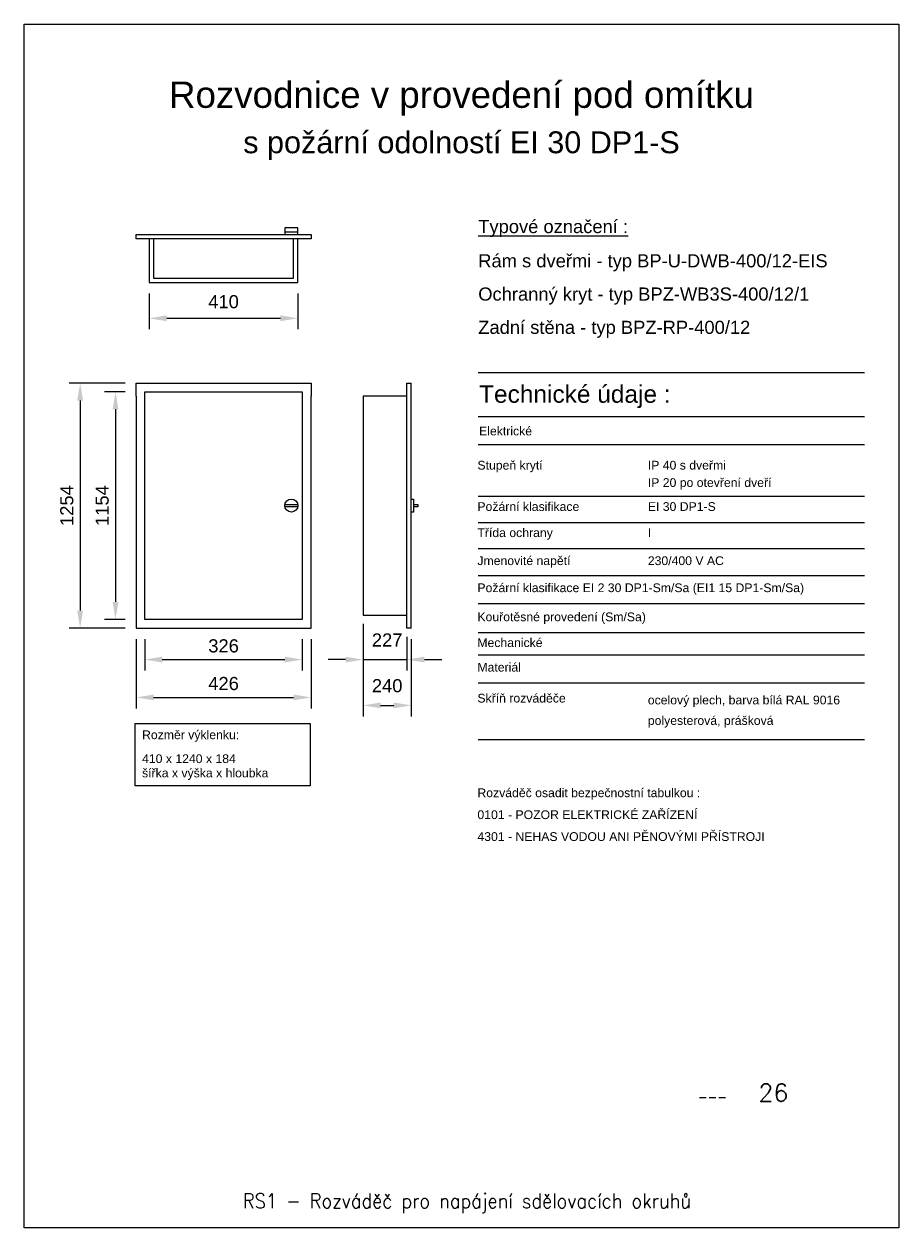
# Model space of a CAD drawing. Extents: x 779434 to 869009, y -84687 to -68442.
# Tile 2 of 6: x 790331 to 800331, y -84687 to -70937. Entities that reach past the tile are written whole.
import ezdxf
from ezdxf.enums import TextEntityAlignment as Align

# ---------------------------------------------------------------- set-up
doc = ezdxf.new("R2010")
doc.units = 0
doc.header["$MEASUREMENT"] = 0
doc.layers.get('DEFPOINTS').update_dxf_attribs({"linetype": 'CONTINUOUS'})
for name, color, linetype in [('1-KRESBA', 7, 'CONTINUOUS'), ('__Bílá', 7, 'CONTINUOUS'), ('IN_RAZITKO', 7, 'CONTINUOUS')]:
    doc.layers.add(name, color=color, linetype=linetype)
doc.layers.add('MP2000N', color=7, linetype='CONTINUOUS', plot=False)
doc.styles.add('ARI-ROM-UNI', font='simplex.shx', dxfattribs={"width": 0.8})
doc.styles.add('Arial', font='arial.ttf')
doc.dimstyles.new('1---50', dxfattribs={"dimtxt": 150, "dimasz": 150, "dimexe": 125, "dimexo": 125, "dimgap": 75, "dimtad": 0, "dimzin": 0, "dimdsep": 46, "dimtxsty": 'Arial', "dimcen": -150, "dimdle": 1.25, "dimclrd": 256, "dimclre": 256, "dimclrt": 256, "dimadec": 4, "dimazin": 0, "dimtfac": 0.75, "dimtofl": 0, "dimtmove": 2, "dimatfit": 3, "dimfxl": 1, "dimtvp": 1.5, "dimtolj": 1, "dimtzin": 0, "dimlwd": -1, "dimlwe": -1, "dimarcsym": 0})

# ---------------------------------------------------------------- blocks, each defined once
blk = doc.blocks.new('*D8')
at = {"layer": '__Bílá', "transparency": 16777216}
for p, q in [((791486, -75137), (791251, -75137)), ((791376, -75337), (791376, -77537)), ((791486, -77737), (791251, -77737))]:
    blk.add_line(p, q, dxfattribs=at)
at = {"layer": '__Bílá', "lineweight": 35, "transparency": 16777216}
for points in [[(791343, -75337), (791409, -75337), (791376, -75137)], [(791343, -77537), (791409, -77537), (791376, -77737)]]:
    blk.add_solid(points, dxfattribs=at)
at = {"layer": 'DEFPOINTS', "color": 0, "lineweight": 35, "transparency": 16777216}
for p in [(791611, -75137), (791376, -77737), (791611, -77737)]:
    blk.add_point(p, dxfattribs=at)
at = {"layer": '__Bílá', "transparency": 16777216, "insert": (791224, -76437), "char_height": 150, "attachment_point": 5, "rotation": 90, "style": 'Arial'}
blk.add_mtext('\\A1;1154', dxfattribs=at)
blk = doc.blocks.new('*D9')
at = {"layer": '__Bílá', "transparency": 16777216}
for p, q in [((791711, -77962), (791711, -78321)), ((793511, -77962), (793511, -78321)), ((791911, -78196), (793311, -78196))]:
    blk.add_line(p, q, dxfattribs=at)
at = {"layer": '__Bílá', "lineweight": 35, "transparency": 16777216}
for points in [[(791911, -78163), (791911, -78229), (791711, -78196)], [(793311, -78163), (793311, -78229), (793511, -78196)]]:
    blk.add_solid(points, dxfattribs=at)
at = {"layer": 'DEFPOINTS', "color": 0, "lineweight": 35, "transparency": 16777216}
for p in [(791711, -77837), (793511, -77837), (793511, -78196)]:
    blk.add_point(p, dxfattribs=at)
at = {"layer": '__Bílá', "transparency": 16777216, "insert": (792611, -78040), "char_height": 150, "attachment_point": 5, "style": 'Arial'}
blk.add_mtext('\\A1;326', dxfattribs=at)
blk = doc.blocks.new('*D10')
at = {"layer": '__Bílá', "transparency": 16777216}
for p, q in [((794206, -77787), (794206, -78321)), ((794706, -77937), (794706, -78321)), ((794006, -78196), (793806, -78196)), ((794906, -78196), (795106, -78196))]:
    blk.add_line(p, q, dxfattribs=at)
at = {"layer": '__Bílá', "lineweight": 35, "transparency": 16777216}
for points in [[(794006, -78163), (794006, -78229), (794206, -78196)], [(794906, -78163), (794906, -78229), (794706, -78196)]]:
    blk.add_solid(points, dxfattribs=at)
at = {"layer": 'DEFPOINTS', "color": 0, "lineweight": 35, "transparency": 16777216}
for p in [(794206, -77662), (794706, -77812), (794706, -78196)]:
    blk.add_point(p, dxfattribs=at)
at = {"layer": '__Bílá', "transparency": 16777216, "insert": (794481, -77972), "char_height": 150, "attachment_point": 5, "style": 'Arial'}
blk.add_mtext('\\A1;227', dxfattribs=at)
blk = doc.blocks.new('*D11')
at = {"layer": '__Bílá', "transparency": 16777216}
for p, q in [((791611, -77962), (791611, -78753)), ((793611, -77962), (793611, -78753)), ((791811, -78628), (793411, -78628))]:
    blk.add_line(p, q, dxfattribs=at)
at = {"layer": '__Bílá', "lineweight": 35, "transparency": 16777216}
for points in [[(791811, -78595), (791811, -78661), (791611, -78628)], [(793411, -78595), (793411, -78661), (793611, -78628)]]:
    blk.add_solid(points, dxfattribs=at)
at = {"layer": 'DEFPOINTS', "color": 0, "lineweight": 35, "transparency": 16777216}
for p in [(791611, -77837), (793611, -77837), (793611, -78628)]:
    blk.add_point(p, dxfattribs=at)
at = {"layer": '__Bílá', "transparency": 16777216, "insert": (792611, -78470), "char_height": 150, "attachment_point": 5, "style": 'Arial'}
blk.add_mtext('\\A1;426', dxfattribs=at)
blk = doc.blocks.new('*D12')
at = {"layer": '__Bílá', "transparency": 16777216}
for p, q in [((791486, -75037), (790847, -75037)), ((790972, -75237), (790972, -77637)), ((791486, -77837), (790847, -77837))]:
    blk.add_line(p, q, dxfattribs=at)
at = {"layer": '__Bílá', "lineweight": 35, "transparency": 16777216}
for points in [[(790938, -75237), (791005, -75237), (790972, -75037)], [(790938, -77637), (791005, -77637), (790972, -77837)]]:
    blk.add_solid(points, dxfattribs=at)
at = {"layer": 'DEFPOINTS', "color": 0, "lineweight": 35, "transparency": 16777216}
for p in [(791611, -75037), (790972, -77837), (791611, -77837)]:
    blk.add_point(p, dxfattribs=at)
at = {"layer": '__Bílá', "transparency": 16777216, "insert": (790820, -76437), "char_height": 150, "attachment_point": 5, "rotation": 90, "style": 'Arial'}
blk.add_mtext('\\A1;1254', dxfattribs=at)
blk = doc.blocks.new('*D13')
at = {"layer": '__Bílá', "transparency": 16777216}
for p, q in [((791761, -74014), (791761, -74423)), ((793461, -74014), (793461, -74423)), ((791961, -74298), (793261, -74298))]:
    blk.add_line(p, q, dxfattribs=at)
at = {"layer": '__Bílá', "lineweight": 35, "transparency": 16777216}
for points in [[(791961, -74264), (791961, -74331), (791761, -74298)], [(793261, -74264), (793261, -74331), (793461, -74298)]]:
    blk.add_solid(points, dxfattribs=at)
at = {"layer": 'DEFPOINTS', "color": 0, "lineweight": 35, "transparency": 16777216}
for p in [(791761, -73889), (793461, -73889), (793461, -74298)]:
    blk.add_point(p, dxfattribs=at)
at = {"layer": '__Bílá', "transparency": 16777216, "insert": (792611, -74109), "char_height": 150, "attachment_point": 5, "style": 'Arial'}
blk.add_mtext('\\A1;410', dxfattribs=at)
blk = doc.blocks.new('*D14')
at = {"layer": '__Bílá', "transparency": 16777216}
for p, q in [((794756, -77962), (794756, -78844)), ((794206, -78310), (794206, -78844)), ((794406, -78719), (794556, -78719))]:
    blk.add_line(p, q, dxfattribs=at)
at = {"layer": '__Bílá', "lineweight": 35, "transparency": 16777216}
for points in [[(794406, -78686), (794406, -78752), (794206, -78719)], [(794556, -78686), (794556, -78752), (794756, -78719)]]:
    blk.add_solid(points, dxfattribs=at)
at = {"layer": 'DEFPOINTS', "color": 0, "lineweight": 35, "transparency": 16777216}
for p in [(794756, -77837), (794206, -78185), (794756, -78719)]:
    blk.add_point(p, dxfattribs=at)
at = {"layer": '__Bílá', "transparency": 16777216, "insert": (794481, -78495), "char_height": 150, "attachment_point": 5, "style": 'Arial'}
blk.add_mtext('\\A1;240', dxfattribs=at)

msp = doc.modelspace()

# ---------------------------------------------------------------- linework, layer by layer
at = {"layer": '1-KRESBA'}
msp.add_lwpolyline([(791600.545, -78924.715), (793600.545, -78924.715), (793600.545, -79638.738), (791600.545, -79638.738)], close=True, dxfattribs=at)
at = {"layer": '__Bílá'}
for p, q in [((793310.641, -73263.754), (793310.641, -73338.754)), ((793460.641, -73263.754), (793310.641, -73263.754)), ((793460.641, -73338.754), (793460.641, -73263.754)), ((791610.641, -73338.754), (793610.641, -73338.754)), ((791610.641, -73388.754), (791610.641, -73338.754)), ((793610.641, -73388.754), (791610.641, -73388.754)), ((791760.641, -73388.754), (791760.641, -73888.754)), ((791810.641, -73388.754), (791810.641, -73838.754)), ((793460.641, -73313.754), (793310.641, -73313.754)), ((793410.641, -73838.754), (793410.641, -73388.754)), ((793460.641, -73888.754), (793460.641, -73388.754)), ((793610.641, -73338.754), (793610.641, -73388.754)), ((791760.641, -73888.754), (793460.641, -73888.754)), ((791810.641, -73838.754), (793410.641, -73838.754)), ((795522.112, -74917.807), (799937.707, -74917.807)), ((791610.641, -75036.822), (793610.641, -75036.822)), ((791610.641, -75186.822), (791610.641, -75036.822)), ((793610.641, -75036.822), (793610.641, -75186.822)), ((794705.765, -77836.822), (794705.765, -75036.822)), ((794705.765, -75036.822), (794755.765, -75036.822)), ((794755.765, -77836.822), (794755.765, -75036.822)), ((791610.641, -75186.822), (791610.641, -77686.822)), ((791710.641, -75136.822), (793510.641, -75136.822)), ((791710.641, -77736.822), (791710.641, -75136.822)), ((793510.641, -75136.822), (793510.641, -77736.822)), ((793610.641, -77686.822), (793610.641, -75186.822)), ((794205.765, -75186.822), (794205.765, -77686.822)), ((794705.765, -75186.822), (794205.765, -75186.822)), ((795522.112, -75419.71), (799937.707, -75419.71)), ((795522.112, -75739.552), (799937.707, -75739.552)), ((793311.69, -76424.322), (793459.592, -76424.322)), ((793459.592, -76449.322), (793311.69, -76449.322)), ((794755.765, -76361.822), (794780.765, -76361.822)), ((794780.765, -76361.822), (794780.765, -76511.822)), ((794780.765, -76424.322), (794830.765, -76424.322)), ((794830.765, -76449.322), (794780.765, -76449.322)), ((794830.765, -76424.322), (794830.765, -76449.322)), ((795522.112, -76330.489), (799937.707, -76330.489)), ((794780.765, -76511.822), (794755.765, -76511.822)), ((795522.112, -76628.949), (799937.707, -76628.949)), ((795522.112, -76927.409), (799937.707, -76927.409)), ((795522.112, -77236.561), (799937.707, -77236.561)), ((791610.641, -77686.822), (791610.641, -77836.822)), ((793610.641, -77836.822), (793610.641, -77686.822)), ((794205.765, -77686.822), (794705.765, -77686.822)), ((795522.112, -77554.3), (799937.707, -77554.3)), ((793510.641, -77736.822), (791710.641, -77736.822)), ((791610.641, -77836.822), (793610.641, -77836.822)), ((794755.765, -77836.822), (794705.765, -77836.822)), ((795522.112, -77886.584), (799937.707, -77886.584)), ((794205.765, -78195.886), (794705.765, -78195.886)), ((795522.112, -78141.21), (799937.707, -78141.21)), ((795522.112, -78461.852), (799937.707, -78461.852)), ((795522.112, -79109.142), (799937.707, -79109.142))]:
    msp.add_line(p, q, dxfattribs=at)
msp.add_circle((793385.641, -76436.822), 75, dxfattribs=at)
at = {"layer": 'MP2000N', "color": 6, "linetype": 'Continuous'}
msp.add_lwpolyline([(790330.651, -70937.219), (800330.651, -70937.219), (800330.651, -84687.219), (790330.651, -84687.219)], close=True, dxfattribs=at)

# ---------------------------------------------------------------- texts
at = {"layer": '__Bílá', "style": 'Arial'}
for s, height, p in [('Rozvodnice v provedení pod omítku', 300, (795330.651, -71894.125)), ('s požární odolností EI 30 DP1-S', 250, (795330.651, -72412.444))]:
    msp.add_text(s, height=height, dxfattribs=at).set_placement(p, align=Align.CENTER)
for s, height, p in [('%%uTypové označení :', 150, (795522.112, -73324.635)), ('Rám s dveřmi - typ BP-U-DWB-400/12-EIS', 150, (795522.112, -73715.789)), ('Ochranný kryt - typ BPZ-WB3S-400/12/1', 150, (795522.112, -74095.789)), ('Zadní stěna - typ BPZ-RP-400/12', 150, (795522.112, -74475.789)), ('Technické údaje :', 200, (795531.568, -75262.545)), ('Elektrické', 100, (795531.568, -75635.02)), ('Stupeň krytí', 100, (795512.657, -76025.693)), ('IP 40 s dveřmi', 100, (797460.435, -76025.693)), ('IP 20 po otevření dveří', 100, (797460.435, -76224.04)), ('Požární klasifikace', 100, (795512.657, -76498.008)), ('EI 30 DP1-S', 100, (797460.435, -76498.008)), ('Třída ochrany', 100, (795512.657, -76796.468)), ('I', 100, (797460.435, -76796.468)), ('Jmenovité napětí', 100, (795512.657, -77116.31)), ('230/400 V AC', 100, (797460.435, -77116.31)), ('Požární klasifikace EI 2 30 DP1-Sm/Sa (EI1 15 DP1-Sm/Sa)', 100, (795512.657, -77425.462)), ('Kouřotěsné provedení (Sm/Sa)', 100, (795512.657, -77757.746)), ('Mechanické', 100, (795511.618, -78052.333)), ('Materiál', 100, (795512.657, -78333.014)), ('Skříň rozváděče', 100, (795512.657, -78686.496)), ('ocelový plech, barva bílá RAL 9016', 100, (797460.435, -78707.617)), ('polyesterová, prášková', 100, (797460.435, -78941.966)), ('Rozměr výklenku:', 100, (791679.506, -79104.825)), ('410 x 1240 x 184', 100, (791679.506, -79377.707)), ('šířka x výška x hloubka', 100, (791679.506, -79540.76)), ('Rozváděč osadit bezpečnostní tabulkou :', 100, (795512.657, -79767.368)), ('0101 - POZOR ELEKTRICKÉ ZAŘÍZENÍ', 100, (795512.657, -80017.368)), ('4301 - NEHAS VODOU ANI PĚNOVÝMI PŘÍSTROJI', 100, (795512.657, -80267.368))]:
    msp.add_text(s, height=height, dxfattribs=at).set_placement(p)
at = {"layer": 'IN_RAZITKO', "transparency": 33554687, "style": 'ARI-ROM-UNI'}
for s, height, p in [('26', 200, (798723.594, -83241.657)), ('---', 100, (798032.714, -83241.657))]:
    msp.add_text(s, height=height, dxfattribs=at).set_placement(p)
at = {"layer": 'IN_RAZITKO', "transparency": 33554687, "style": 'ARI-ROM-UNI', "width": 0.9}
msp.add_text('RS1 - Rozváděč pro napájení sdělovacích okruhů', height=166.66667, dxfattribs=at).set_placement((792830.86, -84461.688))

# ---------------------------------------------------------------- dimensions: what is measured, and where the dimension line sits
at = {"layer": '__Bílá'}
for base, p1, p2, text, picture, middle in [((793460.641, -74297.818), (791760.641, -73888.754), (793460.641, -73888.754), '410', '*D13', (792610.641, -74108.557)), ((794705.765, -78195.886), (794205.765, -77661.625), (794705.765, -77811.625), '227', '*D10', (794480.765, -77972.007)), ((793610.641, -78628.126), (791610.641, -77836.822), (793610.641, -77836.822), '426', '*D11', (792610.641, -78469.559)), ((793510.641, -78195.886), (791710.641, -77836.822), (793510.641, -77836.822), '326', '*D9', (792610.641, -78039.627)), ((794755.765, -78719.148), (794205.765, -78184.888), (794755.765, -77836.822), '240', '*D14', (794480.765, -78495.269))]:
    dim = msp.add_linear_dim(base=base, p1=p1, p2=p2, text=text, dimstyle='1---50', override={"dimtxt": 150, "dimasz": 200, "dimtad": 1}, dxfattribs=at)
    dim.commit()
    dim.dimension.update_dxf_attribs({"geometry": picture, "text_midpoint": middle, "dimtype": 160})
for base, p1, p2, text, picture, middle in [((790971.704, -77836.822), (791610.641, -75036.822), (791610.641, -77836.822), '1254', '*D12', (790820.118, -76436.822)), ((791375.885, -77736.822), (791610.641, -75136.822), (791610.641, -77736.822), '1154', '*D8', (791224.299, -76436.822))]:
    dim = msp.add_linear_dim(base=base, p1=p1, p2=p2, angle=90, text=text, dimstyle='1---50', override={"dimtxt": 150, "dimasz": 200, "dimtad": 1}, dxfattribs=at)
    dim.commit()
    dim.dimension.update_dxf_attribs({"geometry": picture, "text_midpoint": middle})

doc.saveas('drawing.dxf')
